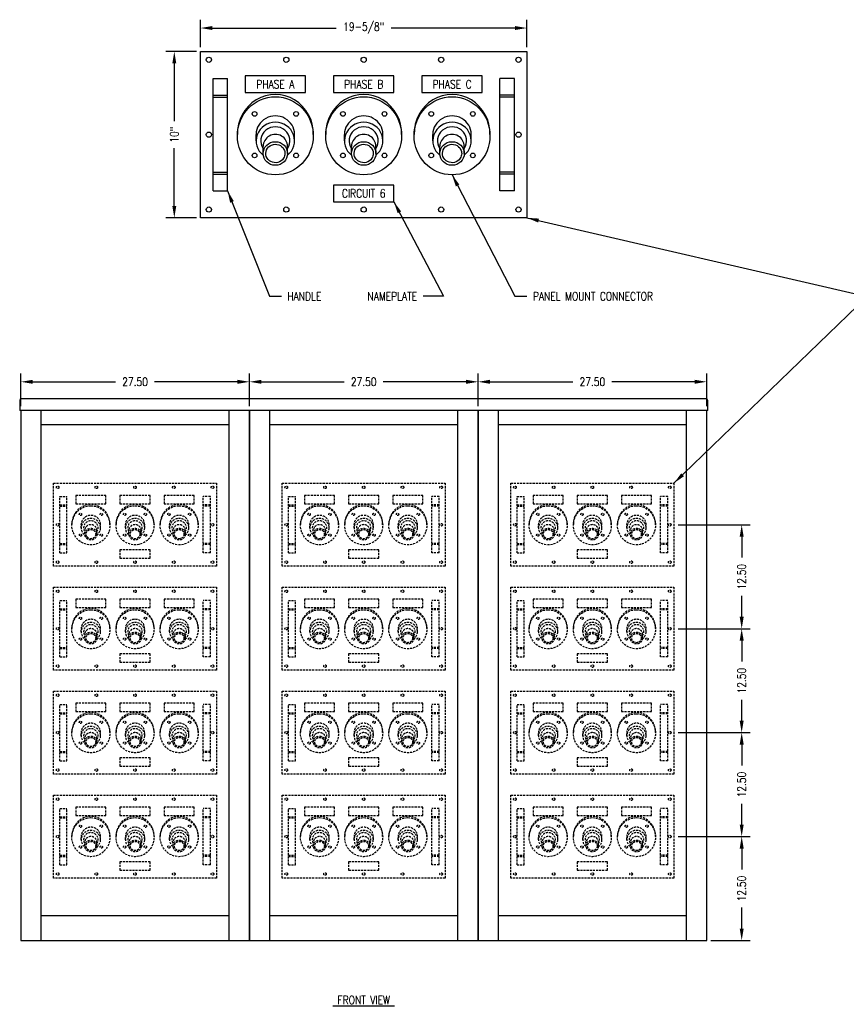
# Model space of a CAD drawing. Header units: inches. Extents: x 187 to 427, y 143 to 262.
# Tile 1 of 2: x 187 to 286, y 143 to 262. Entities that reach past the tile are written whole.
import ezdxf
from ezdxf.enums import TextEntityAlignment as Align

# ---------------------------------------------------------------- set-up
doc = ezdxf.new("R2010")
doc.units = ezdxf.units.IN
doc.header["$MEASUREMENT"] = 0
doc.linetypes.add('HIDDEN', pattern=[0.375, 0.25, -0.125])
doc.layers.get('0').update_dxf_attribs({"color": 2})
for name, color, linetype in [('2', 4, 'Continuous'), ('6', 2, 'Continuous'), ('TEXT', 3, 'Continuous')]:
    doc.layers.add(name, color=color, linetype=linetype)
doc.styles.get("Standard").update_dxf_attribs({"font": 'romans.shx', "width": 0.8, "height": 0.125})
doc.dimstyles.get("Standard").update_dxf_attribs({"dimtxt": 0.125, "dimasz": 0.179688, "dimexe": 0.125, "dimexo": 0.0625, "dimgap": 0.09375, "dimtad": 0, "dimdec": 8, "dimzin": 5, "dimdsep": 46, "dimlunit": 4, "dimtxsty": 'Standard', "dimcen": 0.089844, "dimclrd": 256, "dimclre": 256, "dimclrt": 256, "dimadec": 0, "dimazin": 0, "dimtfac": 1, "dimtdec": 8, "dimtmove": 0, "dimatfit": 3, "dimfxl": 0, "dimfrac": 2, "dimtolj": 1, "dimtzin": 5, "dimlwd": -1, "dimlwe": -1, "dimarcsym": 0})
doc.dimstyles.new('STANDARD$7', dxfattribs={"dimtxt": 0.18, "dimasz": 0.18, "dimexe": 0.18, "dimexo": 0.0625, "dimgap": 0.09, "dimtad": 0, "dimtih": 1, "dimtoh": 1, "dimdec": 4, "dimzin": 0, "dimdsep": 46, "dimtxsty": 'Standard', "dimblk1": 'LOOP', "dimblk2": 'LOOP', "dimsah": 1, "dimcen": 0.09, "dimadec": 0, "dimazin": 0, "dimtfac": 1, "dimtdec": 4, "dimtofl": 0, "dimtmove": 0, "dimatfit": 3, "dimfxl": 0, "dimtolj": 1, "dimtzin": 0, "dimlwd": -1, "dimlwe": -1, "dimarcsym": 0})

# ---------------------------------------------------------------- blocks, each defined once
blk = doc.blocks.new('rec plate')
at = {"layer": '6', "linetype": 'HIDDEN'}
for p, q in [((0.75, -8.38), (0.75, -1.62)), ((0.75, -1.62), (1.62, -1.62)), ((1.62, -8.38), (1.62, -1.62)), ((18, -8.38), (18, -1.62)), ((18.88, -1.62), (18, -1.62)), ((18.88, -8.38), (18.88, -1.62)), ((0.75, -2.62), (1.62, -2.62)), ((0.75, -2.75), (1.62, -2.75)), ((18.88, -2.62), (18, -2.62)), ((18.88, -2.75), (18, -2.75)), ((3.34, -5.37), (3.34, -4.99)), ((3.77, -6.13), (3.77, -5.7)), ((5.23, -6.13), (5.23, -5.7)), ((5.66, -5.37), (5.66, -4.99)), ((8.66, -5.37), (8.66, -4.99)), ((9.08, -6.13), (9.08, -5.7)), ((10.55, -6.13), (10.55, -5.7)), ((10.97, -5.37), (10.97, -4.99)), ((13.97, -5.37), (13.97, -4.99)), ((14.39, -6.13), (14.39, -5.7)), ((15.86, -6.13), (15.86, -5.7)), ((16.28, -5.37), (16.28, -4.99)), ((0.75, -7.25), (1.62, -7.25)), ((0.75, -7.38), (1.62, -7.38)), ((18.88, -7.25), (18, -7.25)), ((18.88, -7.38), (18, -7.38)), ((0.75, -8.38), (1.62, -8.38)), ((18.88, -8.38), (18, -8.38))]:
    blk.add_line(p, q, dxfattribs=at)
for points in [[(0, -10), (0, 0), (19.62, 0), (19.62, -10)], [(2.69, -1.47), (2.69, -2.47), (6.31, -2.47), (6.31, -1.47)], [(8, -1.47), (8, -2.47), (11.62, -2.47), (11.62, -1.47)], [(13.31, -1.47), (13.31, -2.47), (16.94, -2.47), (16.94, -1.47)], [(8, -8.03), (8, -9.03), (11.62, -9.03), (11.62, -8.03)]]:
    blk.add_lwpolyline(points, close=True, dxfattribs=at)
for centre, radius in [((0.5, -0.5), 0.156), ((5.16, -0.5), 0.156), ((9.81, -0.5), 0.156), ((14.47, -0.5), 0.156), ((19.12, -0.5), 0.156), ((3.25, -3.75), 0.141), ((5.75, -3.75), 0.141), ((8.56, -3.75), 0.141), ((11.06, -3.75), 0.141), ((13.88, -3.75), 0.141), ((16.38, -3.75), 0.141), ((0.5, -5), 0.156), ((19.12, -5), 0.156), ((3.25, -6.25), 0.141), ((5.75, -6.25), 0.141), ((8.56, -6.25), 0.141), ((11.06, -6.25), 0.141), ((13.88, -6.25), 0.141), ((16.38, -6.25), 0.141), ((0.5, -9.5), 0.156), ((5.16, -9.5), 0.156), ((9.81, -9.5), 0.156), ((14.47, -9.5), 0.156), ((19.12, -9.5), 0.156)]:
    blk.add_circle(centre, radius, dxfattribs=at)
for centre, major_axis, ratio, start_param, end_param in [((4.5, -4.93), (0, 2.35), 0.971473, 4.683858, 7.882512), ((9.81, -4.93), (0, 2.35), 0.971473, 4.683858, 7.882512), ((15.12, -4.93), (0, 2.35), 0.971473, 4.683858, 7.882512), ((4.5, -5.37), (1.16, 0), 0.965926, 5.390797, 10.317166), ((4.5, -4.99), (1.16, 0), 0.965926, 6.283185, 9.424778), ((4.5, -5.37), (0.875, 0), 0.965926, 5.708357, 9.999606), ((9.81, -5.37), (1.16, 0), 0.965926, 5.390797, 10.317166), ((9.81, -4.99), (1.16, 0), 0.965926, 6.283185, 9.424778), ((9.81, -5.37), (0.875, 0), 0.965926, 5.708357, 9.999606), ((15.12, -5.37), (1.16, 0), 0.965926, 5.390797, 10.317166), ((15.12, -4.99), (1.16, 0), 0.965926, 6.283185, 9.424778), ((15.12, -5.37), (0.875, 0), 0.965926, 5.708357, 9.999606), ((4.5, -5.7), (0.734, 0), 0.965926, 0, 3.141593), ((9.81, -5.7), (0.734, 0), 0.965926, 0, 3.141593), ((15.12, -5.7), (0.734, 0), 0.965926, 0, 3.141593)]:
    blk.add_ellipse(centre, major_axis=major_axis, ratio=ratio, start_param=start_param, end_param=end_param, dxfattribs=at)
for centre, major_axis, ratio in [((4.5, -5.07), (0, 2.35), 0.971473), ((9.81, -5.07), (0, 2.35), 0.971473), ((15.12, -5.07), (0, 2.35), 0.971473), ((4.5, -6.13), (0.734, 0), 0.965926), ((9.81, -6.13), (0.734, 0), 0.965926), ((15.12, -6.13), (0.734, 0), 0.965926)]:
    blk.add_ellipse(centre, major_axis=major_axis, ratio=ratio, dxfattribs=at)
for points in [[(5.08, -6.13), (5.08, -6.05), (5.06, -5.96), (4.95, -5.76), (4.84, -5.66), (4.56, -5.57), (4.41, -5.57), (4.14, -5.68), (4.03, -5.78), (3.91, -6.04), (3.91, -6.18), (4, -6.44), (4.1, -6.56), (4.36, -6.69), (4.51, -6.7), (4.79, -6.63), (4.92, -6.54), (5.05, -6.33), (5.08, -6.23), (5.08, -6.13)], [(10.39, -6.13), (10.39, -6.05), (10.37, -5.96), (10.27, -5.76), (10.15, -5.66), (9.88, -5.57), (9.72, -5.57), (9.45, -5.68), (9.34, -5.78), (9.23, -6.04), (9.22, -6.18), (9.31, -6.44), (9.41, -6.56), (9.67, -6.69), (9.83, -6.7), (10.11, -6.63), (10.23, -6.54), (10.36, -6.33), (10.39, -6.23), (10.39, -6.13)], [(15.7, -6.13), (15.7, -6.05), (15.68, -5.96), (15.58, -5.76), (15.46, -5.66), (15.19, -5.57), (15.03, -5.57), (14.76, -5.68), (14.65, -5.78), (14.54, -6.04), (14.53, -6.18), (14.62, -6.44), (14.72, -6.56), (14.98, -6.69), (15.14, -6.7), (15.42, -6.63), (15.54, -6.54), (15.67, -6.33), (15.7, -6.23), (15.7, -6.13)]]:
    blk.add_open_spline(points, degree=3, knots=[0, 0, 0, 0, 0.465034, 0.465034, 1.217469, 1.217469, 1.969905, 1.969905, 2.72234, 2.72234, 3.474775, 3.474775, 4.227211, 4.227211, 4.979646, 4.979646, 5.732081, 5.732081, 6.283185, 6.283185, 6.283185, 6.283185], dxfattribs=at)
blk = doc.blocks.new('LOOP')
at = {"color": 0, "linetype": 'Continuous'}
blk.add_lwpolyline([(-1.119, 0), (-1.115, 0), (-0.947, 0), (-0.809, 0), (-0.694, 0), (-0.6, 0), (-0.523, 0), (-0.456, 0), (-0.397, 0), (-0.341, 0), (-0.288, 0), (-0.238, 0), (-0.189, 0), (-0.142, 0), (-0.097, 0), (-0.053, 0), (-0.01, 0), (0.033, 0), (0.074, 0), (0.114, -0.001), (0.153, -0.003), (0.19, -0.006), (0.226, -0.011), (0.259, -0.017), (0.289, -0.025), (0.317, -0.036), (0.343, -0.048), (0.365, -0.063), (0.386, -0.079), (0.403, -0.095), (0.419, -0.113), (0.432, -0.131), (0.442, -0.15), (0.45, -0.168), (0.456, -0.186), (0.46, -0.204), (0.461, -0.223), (0.46, -0.241), (0.456, -0.259), (0.45, -0.277), (0.442, -0.295), (0.432, -0.313), (0.419, -0.331), (0.404, -0.348), (0.387, -0.365), (0.367, -0.38), (0.345, -0.394), (0.32, -0.406), (0.293, -0.416), (0.264, -0.425), (0.232, -0.431), (0.198, -0.435), (0.162, -0.438), (0.124, -0.44), (0.086, -0.441), (0.045, -0.441), (0.004, -0.441), (-0.038, -0.441), (-0.08, -0.441), (-0.122, -0.44), (-0.163, -0.438), (-0.202, -0.435), (-0.24, -0.43), (-0.275, -0.424), (-0.307, -0.416), (-0.336, -0.405), (-0.362, -0.392), (-0.384, -0.377), (-0.404, -0.359), (-0.421, -0.339), (-0.436, -0.316), (-0.45, -0.292), (-0.461, -0.264), (-0.471, -0.235), (-0.48, -0.202), (-0.488, -0.166), (-0.494, -0.125), (-0.499, -0.08), (-0.502, -0.03), (-0.505, 0.027), (-0.505, 0.09)], dxfattribs=at)
blk = doc.blocks.new('*D3')
at = {"layer": 'DEFPOINTS', "color": 0}
for p in [(265.7, 163.28), (273.85, 163.28), (269.64, 150.78)]:
    blk.add_point(p, dxfattribs=at)
at = {"layer": 'TEXT'}
for p, q in [((266.2, 163.28), (274.85, 163.28)), ((273.85, 161.85), (273.85, 159.33)), ((273.85, 152.22), (273.85, 154.74)), ((270.14, 150.78), (274.85, 150.78))]:
    blk.add_line(p, q, dxfattribs=at)
for points in [[(273.61, 161.85), (274.09, 161.85), (273.85, 163.28)], [(273.61, 152.22), (274.09, 152.22), (273.85, 150.78)]]:
    blk.add_solid(points, dxfattribs=at)
at = {"layer": 'TEXT', "insert": (273.85, 157.03), "char_height": 1, "attachment_point": 5, "rotation": 90}
blk.add_mtext('\\A1;12.50', dxfattribs=at)
blk = doc.blocks.new('*D4')
at = {"layer": 'DEFPOINTS', "color": 0}
for p in [(214.64, 217.97), (187.14, 214.53), (214.64, 214.53)]:
    blk.add_point(p, dxfattribs=at)
at = {"layer": 'TEXT'}
for p, q in [((187.14, 215.03), (187.14, 218.97)), ((188.58, 217.97), (198.54, 217.97)), ((213.2, 217.97), (203.24, 217.97)), ((214.64, 215.03), (214.64, 218.97))]:
    blk.add_line(p, q, dxfattribs=at)
for points in [[(188.58, 218.21), (188.58, 217.73), (187.14, 217.97)], [(213.2, 218.21), (213.2, 217.73), (214.64, 217.97)]]:
    blk.add_solid(points, dxfattribs=at)
at = {"layer": 'TEXT', "insert": (200.89, 217.97), "char_height": 1, "attachment_point": 5}
blk.add_mtext('\\A1;27.50', dxfattribs=at)
blk = doc.blocks.new('*D5')
at = {"layer": 'DEFPOINTS', "color": 0}
for p in [(242.14, 217.97), (214.64, 214.53), (242.14, 214.53)]:
    blk.add_point(p, dxfattribs=at)
at = {"layer": 'TEXT'}
for p, q in [((214.64, 215.03), (214.64, 218.97)), ((216.08, 217.97), (226.04, 217.97)), ((240.7, 217.97), (230.74, 217.97)), ((242.14, 215.03), (242.14, 218.97))]:
    blk.add_line(p, q, dxfattribs=at)
for points in [[(216.08, 218.21), (216.08, 217.73), (214.64, 217.97)], [(240.7, 218.21), (240.7, 217.73), (242.14, 217.97)]]:
    blk.add_solid(points, dxfattribs=at)
at = {"layer": 'TEXT', "insert": (228.39, 217.97), "char_height": 1, "attachment_point": 5}
blk.add_mtext('\\A1;27.50', dxfattribs=at)
blk = doc.blocks.new('*D6')
at = {"layer": 'DEFPOINTS', "color": 0}
for p in [(269.64, 217.97), (242.14, 214.53), (269.64, 214.53)]:
    blk.add_point(p, dxfattribs=at)
at = {"layer": 'TEXT'}
for p, q in [((242.14, 215.03), (242.14, 218.97)), ((243.58, 217.97), (253.54, 217.97)), ((268.2, 217.97), (258.24, 217.97)), ((269.64, 215.03), (269.64, 218.97))]:
    blk.add_line(p, q, dxfattribs=at)
for points in [[(243.58, 218.21), (243.58, 217.73), (242.14, 217.97)], [(268.2, 218.21), (268.2, 217.73), (269.64, 217.97)]]:
    blk.add_solid(points, dxfattribs=at)
at = {"layer": 'TEXT', "insert": (255.89, 217.97), "char_height": 1, "attachment_point": 5}
blk.add_mtext('\\A1;27.50', dxfattribs=at)
blk = doc.blocks.new('*D7')
at = {"layer": 'DEFPOINTS', "color": 0}
for p in [(265.7, 175.78), (273.85, 175.78), (269.64, 163.28)]:
    blk.add_point(p, dxfattribs=at)
at = {"layer": 'TEXT'}
for p, q in [((266.2, 175.78), (274.85, 175.78)), ((273.85, 174.35), (273.85, 171.83)), ((273.85, 164.72), (273.85, 167.24)), ((270.14, 163.28), (274.85, 163.28))]:
    blk.add_line(p, q, dxfattribs=at)
for points in [[(273.61, 174.35), (274.09, 174.35), (273.85, 175.78)], [(273.61, 164.72), (274.09, 164.72), (273.85, 163.28)]]:
    blk.add_solid(points, dxfattribs=at)
at = {"layer": 'TEXT', "insert": (273.85, 169.53), "char_height": 1, "attachment_point": 5, "rotation": 90}
blk.add_mtext('\\A1;12.50', dxfattribs=at)
blk = doc.blocks.new('*D9')
at = {"layer": 'DEFPOINTS', "color": 0}
for p in [(265.7, 200.78), (273.85, 200.78), (269.64, 188.28)]:
    blk.add_point(p, dxfattribs=at)
at = {"layer": 'TEXT'}
for p, q in [((266.2, 200.78), (274.85, 200.78)), ((273.85, 199.35), (273.85, 196.83)), ((273.85, 189.72), (273.85, 192.24)), ((270.14, 188.28), (274.85, 188.28))]:
    blk.add_line(p, q, dxfattribs=at)
for points in [[(273.61, 199.35), (274.09, 199.35), (273.85, 200.78)], [(273.61, 189.72), (274.09, 189.72), (273.85, 188.28)]]:
    blk.add_solid(points, dxfattribs=at)
at = {"layer": 'TEXT', "insert": (273.85, 194.53), "char_height": 1, "attachment_point": 5, "rotation": 90}
blk.add_mtext('\\A1;12.50', dxfattribs=at)
blk = doc.blocks.new('*D8')
at = {"layer": 'DEFPOINTS', "color": 0}
for p in [(265.7, 188.28), (273.85, 188.28), (269.64, 175.78)]:
    blk.add_point(p, dxfattribs=at)
at = {"layer": 'TEXT'}
for p, q in [((266.2, 188.28), (274.85, 188.28)), ((273.85, 186.85), (273.85, 184.33)), ((273.85, 177.22), (273.85, 179.74)), ((270.14, 175.78), (274.85, 175.78))]:
    blk.add_line(p, q, dxfattribs=at)
for points in [[(273.61, 186.85), (274.09, 186.85), (273.85, 188.28)], [(273.61, 177.22), (274.09, 177.22), (273.85, 175.78)]]:
    blk.add_solid(points, dxfattribs=at)
at = {"layer": 'TEXT', "insert": (273.85, 182.03), "char_height": 1, "attachment_point": 5, "rotation": 90}
blk.add_mtext('\\A1;12.50', dxfattribs=at)
blk = doc.blocks.new('*D11')
at = {"layer": 'DEFPOINTS', "color": 0}
for p in [(208.77, 257.69), (205.61, 237.69), (208.77, 237.69)]:
    blk.add_point(p, dxfattribs=at)
at = {"layer": 'TEXT'}
for p, q in [((208.27, 257.69), (204.61, 257.69)), ((205.61, 256.25), (205.61, 249.31)), ((205.61, 239.12), (205.61, 246.06)), ((208.27, 237.69), (204.61, 237.69))]:
    blk.add_line(p, q, dxfattribs=at)
for points in [[(205.37, 256.25), (205.85, 256.25), (205.61, 257.69)], [(205.37, 239.12), (205.85, 239.12), (205.61, 237.69)]]:
    blk.add_solid(points, dxfattribs=at)
at = {"layer": 'TEXT', "insert": (205.61, 247.69), "char_height": 1, "attachment_point": 5, "rotation": 90}
blk.add_mtext('\\A1;10"', dxfattribs=at)
blk = doc.blocks.new('*D12')
at = {"layer": 'DEFPOINTS', "color": 0}
for p in [(248.02, 260.51), (208.77, 257.69), (248.02, 257.69)]:
    blk.add_point(p, dxfattribs=at)
at = {"layer": 'TEXT'}
for p, q in [((208.77, 258.19), (208.77, 261.51)), ((210.2, 260.51), (225.09, 260.51)), ((246.58, 260.51), (231.69, 260.51)), ((248.02, 258.19), (248.02, 261.51))]:
    blk.add_line(p, q, dxfattribs=at)
for points in [[(210.2, 260.75), (210.2, 260.27), (208.77, 260.51)], [(246.58, 260.75), (246.58, 260.27), (248.02, 260.51)]]:
    blk.add_solid(points, dxfattribs=at)
at = {"layer": 'TEXT', "insert": (228.39, 260.51), "char_height": 1, "attachment_point": 5}
blk.add_mtext('\\A1;19-5/8"', dxfattribs=at)

msp = doc.modelspace()

# ---------------------------------------------------------------- linework, layer by layer
msp.add_arc((187.20332051, 215.72022529), 0.1875, 90, 180)
at = {"layer": '2'}
for p, q in [((187.01582051, 215.72022529), (187.01582051, 214.53272529)), ((214.57832051, 215.90772529), (187.20332051, 215.90772529)), ((242.20332051, 215.90772529), (214.57832051, 215.90772529)), ((269.57832051, 215.90772529), (242.20332051, 215.90772529)), ((269.76582051, 214.53272529), (269.76582051, 215.72022529)), ((214.76582051, 214.53272529), (187.01582051, 214.53272529)), ((187.14082051, 214.53272529), (187.14082051, 150.78272529)), ((189.57832051, 214.53272529), (189.57832051, 150.78272529)), ((212.20332051, 150.78272529), (212.20332051, 214.53272529)), ((242.26582051, 214.53272529), (214.51582051, 214.53272529)), ((214.64082051, 150.78272529), (214.64082051, 214.53272529)), ((214.64082051, 214.53272529), (214.64082051, 150.78272529)), ((217.07832051, 214.53272529), (217.07832051, 150.78272529)), ((239.70332051, 150.78272529), (239.70332051, 214.53272529)), ((269.76582051, 214.53272529), (242.01582051, 214.53272529)), ((242.14082051, 150.78272529), (242.14082051, 214.53272529)), ((242.14082051, 214.53272529), (242.14082051, 150.78272529)), ((244.57832051, 214.53272529), (244.57832051, 150.78272529)), ((267.20332051, 150.78272529), (267.20332051, 214.53272529)), ((269.64082051, 150.78272529), (269.64082051, 214.53272529)), ((212.20332051, 212.78272529), (189.57832051, 212.78272529)), ((239.70332051, 212.78272529), (217.07832051, 212.78272529)), ((267.20332051, 212.78272529), (244.57832051, 212.78272529)), ((189.57832051, 153.78272529), (212.20332051, 153.78272529)), ((217.07832051, 153.78272529), (239.70332051, 153.78272529)), ((244.57832051, 153.78272529), (267.20332051, 153.78272529)), ((187.14082051, 150.78272529), (214.64082051, 150.78272529)), ((214.64082051, 150.78272529), (242.14082051, 150.78272529)), ((242.14082051, 150.78272529), (269.64082051, 150.78272529))]:
    msp.add_line(p, q, dxfattribs=at)
msp.add_arc((269.57832051, 215.72022529), 0.1875, 0, 90, dxfattribs=at)
at = {"layer": '6'}
for p, q in [((210.26582051, 240.93732629), (210.26582051, 254.43732629)), ((210.26582051, 254.43732629), (212.01582051, 254.43732629)), ((212.01582051, 240.93732629), (212.01582051, 254.43732629)), ((244.76582051, 240.93732629), (244.76582051, 254.43732629)), ((246.51582051, 254.43732629), (244.76582051, 254.43732629)), ((246.51582051, 240.93732629), (246.51582051, 254.43732629)), ((210.26582051, 252.43732629), (212.01582051, 252.43732629)), ((210.26582051, 252.18732629), (212.01582051, 252.18732629)), ((246.51582051, 252.43732629), (244.76582051, 252.43732629)), ((246.51582051, 252.18732629), (244.76582051, 252.18732629)), ((215.45332051, 246.94244364), (215.45332051, 247.71372439)), ((220.07832051, 246.94244364), (220.07832051, 247.71372439)), ((226.07832051, 246.94244364), (226.07832051, 247.71372439)), ((230.70332051, 246.94244364), (230.70332051, 247.71372439)), ((236.70332051, 246.94244364), (236.70332051, 247.71372439)), ((241.32832051, 246.94244364), (241.32832051, 247.71372439)), ((216.29707051, 245.42188175), (216.29707051, 246.29539602)), ((219.23457051, 245.42188175), (219.23457051, 246.29539602)), ((226.92207051, 245.42188175), (226.92207051, 246.29539602)), ((229.85957051, 245.42188175), (229.85957051, 246.29539602)), ((237.54707051, 245.42188175), (237.54707051, 246.29539602)), ((240.48457051, 245.42188175), (240.48457051, 246.29539602)), ((210.26582051, 243.18732629), (212.01582051, 243.18732629)), ((210.26582051, 242.93732629), (212.01582051, 242.93732629)), ((246.51582051, 243.18732629), (244.76582051, 243.18732629)), ((246.51582051, 242.93732629), (244.76582051, 242.93732629)), ((210.26582051, 240.93732629), (212.01582051, 240.93732629)), ((246.51582051, 240.93732629), (244.76582051, 240.93732629))]:
    msp.add_line(p, q, dxfattribs=at)
for points in [[(208.76582051, 237.68732629), (208.76582051, 257.68732629), (248.01582051, 257.68732629), (248.01582051, 237.68732629)], [(214.14082051, 254.74982629), (214.14082051, 252.74982629), (221.39082051, 252.74982629), (221.39082051, 254.74982629)], [(224.76582051, 254.74982629), (224.76582051, 252.74982629), (232.01582051, 252.74982629), (232.01582051, 254.74982629)], [(235.39082051, 254.74982629), (235.39082051, 252.74982629), (242.64082051, 252.74982629), (242.64082051, 254.74982629)], [(224.76582051, 241.62482629), (224.76582051, 239.62482629), (232.01582051, 239.62482629), (232.01582051, 241.62482629)]]:
    msp.add_lwpolyline(points, close=True, dxfattribs=at)
for centre, radius in [((209.76582051, 256.68732629), 0.3125), ((219.07832051, 256.68732629), 0.3125), ((228.39082051, 256.68732629), 0.3125), ((237.70332051, 256.68732629), 0.3125), ((247.01582051, 256.68732629), 0.3125), ((215.26582051, 250.18732629), 0.28125), ((220.26582051, 250.18732629), 0.28125), ((225.89082051, 250.18732629), 0.28125), ((230.89082051, 250.18732629), 0.28125), ((236.51582051, 250.18732629), 0.28125), ((241.51582051, 250.18732629), 0.28125), ((209.76582051, 247.68732629), 0.3125), ((247.01582051, 247.68732629), 0.3125), ((215.26582051, 245.18732629), 0.28125), ((220.26582051, 245.18732629), 0.28125), ((225.89082051, 245.18732629), 0.28125), ((230.89082051, 245.18732629), 0.28125), ((236.51582051, 245.18732629), 0.28125), ((241.51582051, 245.18732629), 0.28125), ((209.76582051, 238.68732629), 0.3125), ((219.07832051, 238.68732629), 0.3125), ((228.39082051, 238.68732629), 0.3125), ((237.70332051, 238.68732629), 0.3125), ((247.01582051, 238.68732629), 0.3125)]:
    msp.add_circle(centre, radius, dxfattribs=at)
for centre, major_axis, ratio, start_param, end_param in [((217.76582051, 247.82130089), (0, 4.6964746), 0.9714733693, 4.6838584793, 7.8825121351), ((228.39082051, 247.82130089), (0, 4.6964746), 0.9714733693, 4.6838584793, 7.8825121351), ((239.01582051, 247.82130089), (0, 4.6964746), 0.9714733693, 4.6838584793, 7.8825121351), ((217.76582051, 247.71372439), (2.3125, 0), 0.9659258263, 6.2831853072, 9.4247779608), ((228.39082051, 247.71372439), (2.3125, 0), 0.9659258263, 6.2831853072, 9.4247779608), ((239.01582051, 247.71372439), (2.3125, 0), 0.9659258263, 6.2831853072, 9.4247779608), ((217.76582051, 246.94244364), (2.3125, 0), 0.9659258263, 5.3907971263, 10.3171661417), ((217.76582051, 246.94244364), (1.75, 0), 0.9659258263, 5.7083570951, 9.9996061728), ((228.39082051, 246.94244364), (2.3125, 0), 0.9659258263, 5.3907971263, 10.3171661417), ((228.39082051, 246.94244364), (1.75, 0), 0.9659258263, 5.7083570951, 9.9996061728), ((239.01582051, 246.94244364), (2.3125, 0), 0.9659258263, 5.3907971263, 10.3171661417), ((239.01582051, 246.94244364), (1.75, 0), 0.9659258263, 5.7083570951, 9.9996061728), ((217.76582051, 246.29539602), (1.46875, 0), 0.9659258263, 0, 3.1415926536), ((228.39082051, 246.29539602), (1.46875, 0), 0.9659258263, 0, 3.1415926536), ((239.01582051, 246.29539602), (1.46875, 0), 0.9659258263, 0, 3.1415926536)]:
    msp.add_ellipse(centre, major_axis=major_axis, ratio=ratio, start_param=start_param, end_param=end_param, dxfattribs=at)
for centre, major_axis, ratio in [((217.76582051, 247.5533517), (0, 4.6964746), 0.9714733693), ((228.39082051, 247.5533517), (0, 4.6964746), 0.9714733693), ((239.01582051, 247.5533517), (0, 4.6964746), 0.9714733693), ((217.76582051, 245.42188175), (1.46875, 0), 0.9659258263), ((228.39082051, 245.42188175), (1.46875, 0), 0.9659258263), ((239.01582051, 245.42188175), (1.46875, 0), 0.9659258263)]:
    msp.add_ellipse(centre, major_axis=major_axis, ratio=ratio, dxfattribs=at)
for points in [[(218.92207051, 245.42188175), (218.92207051, 245.59164706), (218.88059174, 245.76136405), (218.67294914, 246.16111216), (218.4428998, 246.36105621), (217.89544117, 246.556081), (217.58156324, 246.54909824), (217.04436707, 246.33025947), (216.82438991, 246.12067953), (216.5916627, 245.6162838), (216.57871103, 245.32374953), (216.76534828, 244.80284356), (216.96525137, 244.57646128), (217.48006015, 244.31429694), (217.79202935, 244.28113514), (218.35556319, 244.43017727), (218.60329301, 244.6107634), (218.86345798, 245.01963071), (218.92207051, 245.22069583), (218.92207051, 245.42188175)], [(229.54707051, 245.42188175), (229.54707051, 245.59164706), (229.50559174, 245.76136405), (229.29794914, 246.16111216), (229.0678998, 246.36105621), (228.52044117, 246.556081), (228.20656324, 246.54909824), (227.66936707, 246.33025947), (227.44938991, 246.12067953), (227.2166627, 245.6162838), (227.20371103, 245.32374953), (227.39034828, 244.80284356), (227.59025137, 244.57646128), (228.10506015, 244.31429694), (228.41702935, 244.28113514), (228.98056319, 244.43017727), (229.22829301, 244.6107634), (229.48845798, 245.01963071), (229.54707051, 245.22069583), (229.54707051, 245.42188175)], [(240.17207051, 245.42188175), (240.17207051, 245.59164706), (240.13059174, 245.76136405), (239.92294914, 246.16111216), (239.6928998, 246.36105621), (239.14544117, 246.556081), (238.83156324, 246.54909824), (238.29436707, 246.33025947), (238.07438991, 246.12067953), (237.8416627, 245.6162838), (237.82871103, 245.32374953), (238.01534828, 244.80284356), (238.21525137, 244.57646128), (238.73006015, 244.31429694), (239.04202935, 244.28113514), (239.60556319, 244.43017727), (239.85329301, 244.6107634), (240.11345798, 245.01963071), (240.17207051, 245.22069583), (240.17207051, 245.42188175)]]:
    msp.add_open_spline(points, degree=3, knots=[0, 0, 0, 0, 0.4650341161, 0.4650341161, 1.2174694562, 1.2174694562, 1.9699047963, 1.9699047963, 2.7223401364, 2.7223401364, 3.4747754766, 3.4747754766, 4.2272108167, 4.2272108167, 4.9796461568, 4.9796461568, 5.732081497, 5.732081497, 6.2831853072, 6.2831853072, 6.2831853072, 6.2831853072], dxfattribs=at)

# ---------------------------------------------------------------- block references
for p in [(191.07832051, 205.78272529), (218.57832051, 205.78272529), (246.07832051, 205.78272529), (191.07832051, 193.28272529), (218.57832051, 193.28272529), (246.07832051, 193.28272529), (191.07832051, 180.78272529), (218.57832051, 180.78272529), (246.07832051, 180.78272529), (191.07832051, 168.28272529), (218.57832051, 168.28272529), (246.07832051, 168.28272529)]:
    msp.add_blockref('rec plate', p, dxfattribs=at)

# ---------------------------------------------------------------- texts
at = {"layer": 'TEXT', "width": 0.8}
msp.add_text('%%U FRONT VIEW ', height=1, dxfattribs=at).set_placement((228.39082051, 143.63303154), align=Align.MIDDLE_CENTER)
at = {"layer": 'TEXT', "char_height": 1, "width": 7.25, "attachment_point": 5}
for s, insert in [('PHASE A', (217.76582051, 253.74982629)), ('PHASE B', (228.39082051, 253.74982629)), ('PHASE C', (239.01582051, 253.74982629)), ('CIRCUIT 6', (228.39082051, 240.62482629))]:
    msp.add_mtext(s, dxfattribs=dict(at, insert=insert))
at = {"layer": 'TEXT', "char_height": 1}
for s, insert, attachment_point in [('\\A1;HANDLE', (219.21046926, 228.25598361), 4), ('\\A1;NAMEPLATE', (234.81399868, 228.25598361), 6), ('\\A1;PANEL MOUNT CONNECTOR', (248.73582051, 228.25598361), 4)]:
    msp.add_mtext(s, dxfattribs=dict(at, insert=insert, attachment_point=attachment_point))

# ---------------------------------------------------------------- dimensions: what is measured, and where the dimension line sits
at = {"layer": 'TEXT'}
dim = msp.add_linear_dim(base=(248.01582051, 260.51248113), p1=(208.76582051, 257.68732629), p2=(248.01582051, 257.68732629), text='19-5/8"', dimstyle='Standard', override={"dimscale": 8, "dimlunit": 3}, dxfattribs=at)
dim.commit()
dim.dimension.update_dxf_attribs({"geometry": '*D12', "text_midpoint": (228.39082051, 260.51248113)})
dim = msp.add_linear_dim(base=(205.60957504, 237.68732629), p1=(208.76582051, 257.68732629), p2=(208.76582051, 237.68732629), angle=90, text='10"', dimstyle='Standard', override={"dimscale": 8}, dxfattribs=at)
dim.commit()
dim.dimension.update_dxf_attribs({"geometry": '*D11', "text_midpoint": (205.60957504, 247.68732629)})
for base, p1, p2, picture, middle in [((214.64082051, 217.97431487), (187.14082051, 214.53272529), (214.64082051, 214.53272529), '*D4', (200.89082051, 217.97431487)), ((242.14082051, 217.97431487), (214.64082051, 214.53272529), (242.14082051, 214.53272529), '*D5', (228.39082051, 217.97431487)), ((269.64082051, 217.97431487), (242.14082051, 214.53272529), (269.64082051, 214.53272529), '*D6', (255.89082051, 217.97431487))]:
    dim = msp.add_linear_dim(base=base, p1=p1, p2=p2, dimstyle='Standard', override={"dimscale": 8, "dimdec": 2, "dimlunit": 2}, dxfattribs=at)
    dim.commit()
    dim.dimension.update_dxf_attribs({"geometry": picture, "text_midpoint": middle})
for base, p1, p2, picture, middle in [((273.85246922, 200.78272529), (269.64082051, 188.28272529), (265.70332051, 200.78272529), '*D9', (273.85246922, 194.53272529)), ((273.85246922, 188.28272529), (269.64082051, 175.78272529), (265.70332051, 188.28272529), '*D8', (273.85246922, 182.03272529)), ((273.85246922, 175.78272529), (269.64082051, 163.28272529), (265.70332051, 175.78272529), '*D7', (273.85246922, 169.53272529)), ((273.85246922, 163.28272529), (269.64082051, 150.78272529), (265.70332051, 163.28272529), '*D3', (273.85246922, 157.03272529))]:
    dim = msp.add_linear_dim(base=base, p1=p1, p2=p2, angle=90, dimstyle='Standard', override={"dimscale": 8, "dimdec": 2, "dimlunit": 2}, dxfattribs=at)
    dim.commit()
    dim.dimension.update_dxf_attribs({"geometry": picture, "text_midpoint": middle})

# ---------------------------------------------------------------- leaders
at = {"layer": 'TEXT', "annotation_type": 0, "has_hookline": 1}
for points, hookline_direction, text_width in [([(239.01582051, 242.8568771), (246.57582051, 228.25598361), (248.01582051, 228.25598361)], 0, 16.15238095), ([(212.01582051, 240.93732629), (217.05046926, 228.25598361), (218.49046926, 228.25598361)], 0, 4.3047619), ([(232.01582051, 239.62482629), (237.97900479, 228.25598361), (235.53399868, 228.25598361)], 1, 6.4), ([(248.01582051, 237.68732629), (288.96002264, 228.23380128)], 0, 18.97142857)]:
    msp.add_leader(points, dimstyle='STANDARD$7', override={"dimscale": 8}, dxfattribs=dict(at, hookline_direction=hookline_direction, text_width=text_width))
at = {"layer": 'TEXT'}
msp.add_leader([(265.70332051, 205.78272529), (288.96002264, 228.23380128)], dimstyle='STANDARD$7', override={"dimscale": 8}, dxfattribs=at)

doc.saveas('drawing.dxf')
